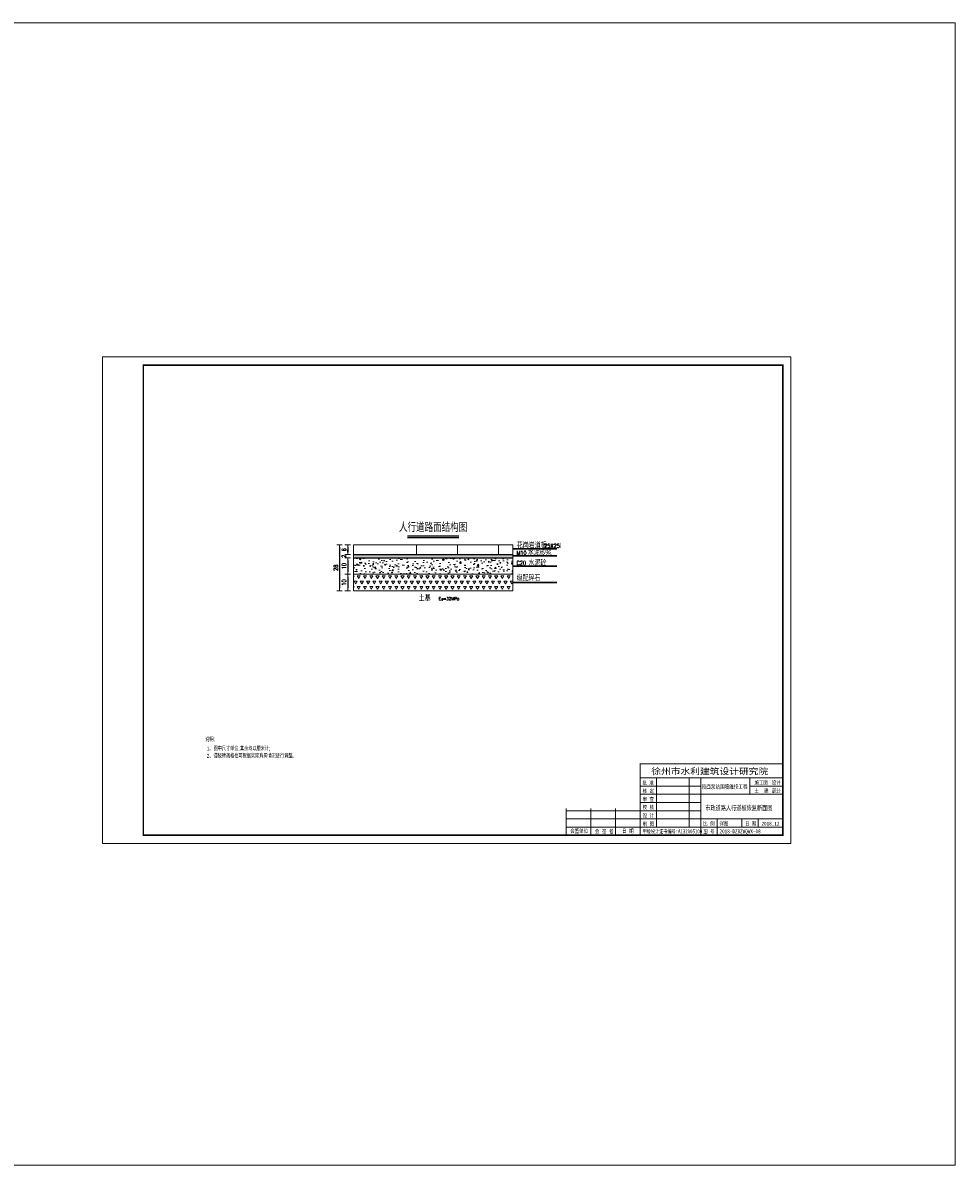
# Model space of a CAD drawing. Extents: x 566443 to 590371, y 3845226 to 3876576.
# Tile 219 of 221: x 586777 to 587346, y 3853637 to 3854335. Entities that reach past the tile are written whole.
import ezdxf
from ezdxf.enums import TextEntityAlignment as Align

# ---------------------------------------------------------------- set-up
doc = ezdxf.new("R2010")
doc.units = 0
doc.header["$PDMODE"] = 32
doc.header["$PDSIZE"] = 0.2
doc.layers.get('0').update_dxf_attribs({"linetype": 'CONTINUOUS', "lineweight": 13})
doc.layers.get('Defpoints').update_dxf_attribs({"linetype": 'CONTINUOUS'})
for name, color, linetype, lineweight in [('0.09标注线', 3, 'CONTINUOUS', 9), ('0.13文字', 3, 'CONTINUOUS', 13), ('2', 61, 'CONTINUOUS', 30)]:
    doc.layers.add(name, color=color, linetype=linetype, lineweight=lineweight)
for name, color, linetype in [('01文字', 6, 'CONTINUOUS'), ('B', 5, 'CONTINUOUS'), ('SJ', 5, 'CONTINUOUS')]:
    doc.layers.add(name, color=color, linetype=linetype)
doc.styles.add('-仿宋_GB2312', font='hztxt_e.shx', dxfattribs={"width": 0.75, "bigfont": 'hztxt.shx'})
doc.styles.add('TJHZF', font='romand.shx', dxfattribs={"width": 0.8, "height": 2.5, "bigfont": 'tjhzf.shx'})
doc.styles.add('图框', font='simfang.ttf', dxfattribs={"width": 0.8})
doc.dimstyles.new('1-10', dxfattribs={"dimtxt": 2.5, "dimasz": 1.5, "dimexe": 1.5, "dimexo": 1.5, "dimgap": 1, "dimtad": 1, "dimdec": 1, "dimzin": 10, "dimdsep": 46, "dimtxsty": 'TJHZF', "dimblk": 'B', "dimcen": 0, "dimse1": 1, "dimse2": 1, "dimadec": 0, "dimazin": 0, "dimtfac": 1, "dimtdec": 1, "dimtix": 1, "dimtofl": 0, "dimtmove": 2, "dimatfit": 3, "dimfxl": 1.5, "dimtvp": 1.5, "dimtolj": 1, "dimtzin": 0, "dimarcsym": 0})

# ---------------------------------------------------------------- blocks, each defined once
blk = doc.blocks.new('B')
for p, q in [((0, 0), (-1.67, 0)), ((0, 1.11), (0, -1.11))]:
    blk.add_line(p, q)
blk.add_lwpolyline([(0, 0, 0, 0.389, 0), (-1, 0, 0.389, 0.389, 0)], format="xyseb")
blk = doc.blocks.new('*D534')
at = {"color": 0, "lineweight": -2}
blk.add_line((586975.09, 3854006.45), (586975.09, 3853999.45), dxfattribs=at)
at = {"layer": 'Defpoints', "color": 0, "lineweight": 13}
for p in [(586978.59, 3854007.95), (586975.09, 3853997.95), (586978.59, 3853997.95)]:
    blk.add_point(p, dxfattribs=at)
at = {"color": 0, "lineweight": -2, "xscale": 1.5, "yscale": 1.5, "zscale": 1.5}
for p, rotation in [((586975.09, 3854007.95), 90), ((586975.09, 3853997.95), 270)]:
    blk.add_blockref('B', p, dxfattribs=dict(at, rotation=rotation))
at = {"color": 0, "insert": (586972.84, 3854002.95), "char_height": 2.5, "attachment_point": 5, "rotation": 90, "style": 'TJHZF'}
blk.add_mtext('\\A1;10', dxfattribs=at)
blk = doc.blocks.new('*D535')
at = {"color": 0, "lineweight": -2}
blk.add_line((586975.09, 3854014.45), (586975.09, 3854011.45), dxfattribs=at)
at = {"layer": 'Defpoints', "color": 0, "lineweight": 13}
for p in [(586978.59, 3854015.95), (586975.09, 3854009.95), (586978.59, 3854009.95)]:
    blk.add_point(p, dxfattribs=at)
at = {"color": 0, "lineweight": -2, "xscale": 1.5, "yscale": 1.5, "zscale": 1.5}
for p, rotation in [((586975.09, 3854015.95), 90), ((586975.09, 3854009.95), 270)]:
    blk.add_blockref('B', p, dxfattribs=dict(at, rotation=rotation))
at = {"color": 0, "insert": (586972.84, 3854012.95), "char_height": 2.5, "attachment_point": 5, "rotation": 90, "style": 'TJHZF'}
blk.add_mtext('\\A1;6', dxfattribs=at)
blk = doc.blocks.new('*D536')
at = {"color": 0, "lineweight": -2}
for p, q in [((586975.09, 3854011.45), (586975.09, 3854012.95)), ((586975.09, 3854006.45), (586975.09, 3854004.95))]:
    blk.add_line(p, q, dxfattribs=at)
at = {"layer": 'Defpoints', "color": 0, "lineweight": 13}
for p in [(586975.09, 3854009.95), (586978.59, 3854009.95), (586978.59, 3854007.95)]:
    blk.add_point(p, dxfattribs=at)
at = {"color": 0, "lineweight": -2, "xscale": 1.5, "yscale": 1.5, "zscale": 1.5}
for p, rotation in [((586975.09, 3854009.95), 270), ((586975.09, 3854007.95), 90)]:
    blk.add_blockref('B', p, dxfattribs=dict(at, rotation=rotation))
at = {"color": 0, "insert": (586972.77, 3854008.95), "char_height": 2.5, "attachment_point": 5, "rotation": 90, "style": 'TJHZF'}
blk.add_mtext('\\A1;2', dxfattribs=at)
blk = doc.blocks.new('*D537')
at = {"color": 0, "lineweight": -2}
blk.add_line((586975.09, 3853996.45), (586975.09, 3853989.45), dxfattribs=at)
at = {"layer": 'Defpoints', "color": 0, "lineweight": 13}
for p in [(586978.59, 3853997.95), (586975.09, 3853987.95), (586978.59, 3853987.95)]:
    blk.add_point(p, dxfattribs=at)
at = {"color": 0, "lineweight": -2, "xscale": 1.5, "yscale": 1.5, "zscale": 1.5}
for p, rotation in [((586975.09, 3853997.95), 90), ((586975.09, 3853987.95), 270)]:
    blk.add_blockref('B', p, dxfattribs=dict(at, rotation=rotation))
at = {"color": 0, "insert": (586972.84, 3853992.95), "char_height": 2.5, "attachment_point": 5, "rotation": 90, "style": 'TJHZF'}
blk.add_mtext('\\A1;10', dxfattribs=at)
blk = doc.blocks.new('*D538')
at = {"color": 0, "lineweight": -2}
blk.add_line((586970.09, 3854014.45), (586970.09, 3853989.45), dxfattribs=at)
at = {"layer": 'Defpoints', "color": 0, "lineweight": 13}
for p in [(586975.09, 3854015.95), (586970.09, 3853987.95), (586975.09, 3853987.95)]:
    blk.add_point(p, dxfattribs=at)
at = {"color": 0, "lineweight": -2, "xscale": 1.5, "yscale": 1.5, "zscale": 1.5}
for p, rotation in [((586970.09, 3854015.95), 90), ((586970.09, 3853987.95), 270)]:
    blk.add_blockref('B', p, dxfattribs=dict(at, rotation=rotation))
at = {"color": 0, "insert": (586967.84, 3854001.95), "char_height": 2.5, "attachment_point": 5, "rotation": 90, "style": 'TJHZF'}
blk.add_mtext('\\A1;28', dxfattribs=at)

msp = doc.modelspace()

# ---------------------------------------------------------------- hatches: boundary and pattern name
h = msp.add_hatch()
h.set_pattern_fill('AR-SAND', style=0)
h.set_pattern_definition([(37.5, (586017.7834, 3853849.2019), (-0.0629934, 1.9268238), [0, -1.52, 0, -1.7, 0, -1.625]), (7.5, (586017.7834, 3853849.202), (1.769777, 2.822146), [0, -0.82, 0, -1.37, 0, -0.525]), (327.5, (586016.5534, 3853849.2019), (3.1141419, 0.005659), [0, -0.5, 0, -1.8, 0, -2.35]), (317.5, (586016.5534, 3853849.202), (3.0061266, 0.8776756), [0, -0.25, 0, -1.18, 0, -1.35])])
h.paths.add_polyline_path([(587075.862, 3854007.952), (587075.862, 3854009.952), (587025.123, 3854009.952), (586978.586, 3854009.952), (586978.586, 3854007.952)])
h = msp.add_hatch()
h.set_pattern_fill('AR-CONC', style=0)
h.set_pattern_definition([(50, (586262.8844, 3854045.5905), (7.1726, -0.62752), [0.75, -8.25]), (355, (586262.8844, 3854045.5905), (-1.38751, 7.52192), [0.6, -6.6]), (100.4514, (586263.482, 3854045.538), (5.785094, 6.894395), [0.6374, -7.01142]), (46.1842, (586262.884, 3854047.5905), (10.67241, -1.65519), [1.125, -12.375]), (96.6356, (586263.774, 3854047.453), (9.34663, 9.74118), [0.9561, -10.51713]), (351.1842, (586262.884, 3854047.59), (9.34662, 9.74119), [0.9, -9.9]), (21, (586263.8844, 3854047.0905), (5.96907, -4.02619), [0.75, -8.25]), (326, (586263.8844, 3854047.0905), (2.43315, 7.2515), [0.6, -6.6]), (71.4514, (586264.382, 3854046.755), (8.402226, 3.225305), [0.6374, -7.01142]), (37.5, (586262.8844, 3854045.5905), (0.1215986, 3.3289385), [0, -6.52, 0, -6.7, 0, -6.625]), (7.5, (586262.8844, 3854045.5905), (2.630695, 3.944117), [0, -3.82, 0, -6.37, 0, -2.525]), (327.5, (586260.6544, 3854045.5905), (5.338224, -0.225549), [0, -2.5, 0, -7.8, 0, -10.35]), (317.5, (586259.6544, 3854045.5905), (5.831862, 1.00105), [0, -3.25, 0, -5.18, 0, -7.35])])
h.paths.add_polyline_path([(587075.862, 3854007.952), (586978.586, 3854007.952), (586978.586, 3853997.952), (587075.862, 3853997.952)])
h = msp.add_hatch()
h.set_pattern_fill('TRIANG', scale=0.4, style=0)
h.set_pattern_definition([(60, (586254.1113, 3853368.4976), (-1.904999, 3.299556), [1.905, -1.905]), (120, (586254.1113, 3853368.4976), (-3.809999, 4e-07), [1.905, -1.905]), (0, (586253.1588, 3853370.1474), (1.905, 3.299556), [1.905, -1.905])])
h.paths.add_polyline_path([(587075.862, 3853987.201), (587075.862, 3853997.201), (586978.586, 3853997.201), (586978.586, 3853987.201)])

# ---------------------------------------------------------------- linework, layer by layer
at = {"color": 5, "linetype": 'Continuous'}
for p, q in [((586978.586, 3854015.952), (586978.586, 3854007.952)), ((586978.586, 3854015.952), (587075.862, 3854015.952)), ((587016.991, 3854015.952), (587016.991, 3854009.952)), ((587027.128, 3854015.952), (587075.862, 3854015.952)), ((587041.991, 3854015.952), (587041.991, 3854009.952)), ((587066.991, 3854015.952), (587066.991, 3854009.952)), ((587075.862, 3854015.952), (587075.862, 3854007.952)), ((586978.586, 3854007.952), (586978.586, 3853992.952)), ((586978.586, 3854007.952), (586978.586, 3853997.952)), ((586978.586, 3854007.952), (587075.862, 3854007.952)), ((587075.862, 3854007.952), (587075.862, 3853992.952)), ((587075.862, 3853997.952), (587075.862, 3854007.952)), ((586978.586, 3853997.952), (586978.586, 3853987.952)), ((587075.862, 3853997.952), (586978.586, 3853997.952)), ((587075.862, 3853987.952), (587075.862, 3853997.952)), ((586978.586, 3853987.952), (587075.862, 3853987.952))]:
    msp.add_line(p, q, dxfattribs=at)
for p, q in [((587075.862, 3854007.952), (586978.586, 3854007.952)), ((586978.586, 3853997.952), (587075.862, 3853997.952)), ((587153.426, 3853838.654), (587153.426, 3853882.226)), ((587153.426, 3853873.654), (587240.426, 3853873.654)), ((587153.426, 3853868.654), (587190.426, 3853868.654)), ((587163.426, 3853843.654), (587163.426, 3853873.654)), ((587183.426, 3853873.654), (587183.426, 3853843.654)), ((587190.426, 3853873.654), (587190.426, 3853838.654)), ((587220.426, 3853863.654), (587220.426, 3853873.654)), ((587220.426, 3853868.654), (587240.426, 3853868.654)), ((587153.426, 3853863.654), (587240.426, 3853863.654)), ((587108.426, 3853855.038), (587108.426, 3853838.654)), ((587123.426, 3853855.038), (587123.426, 3853838.654)), ((587138.426, 3853855.038), (587138.426, 3853838.654)), ((587153.426, 3853858.654), (587190.426, 3853858.654)), ((587108.426, 3853853.654), (587190.426, 3853853.654)), ((587108.426, 3853848.654), (587240.426, 3853848.654)), ((587200.426, 3853848.654), (587200.426, 3853838.654)), ((587215.426, 3853848.654), (587215.426, 3853843.654)), ((587225.426, 3853848.654), (587225.426, 3853843.654)), ((587225.426, 3853843.654), (587225.426, 3853848.654)), ((587108.426, 3853843.654), (587240.426, 3853843.654))]:
    msp.add_line(p, q)
msp.add_lwpolyline([(586825.426, 3853833.654), (587245.426, 3853833.654), (587245.426, 3854130.654), (586825.426, 3854130.654)], close=True)
for points, const_width in [([(586850.426, 3854125.654), (587240.426, 3854125.654), (587240.426, 3853838.654), (586850.426, 3853838.654), (586850.426, 3854125.654)], 1), ([(587240.426, 3853882.226), (587153.426, 3853882.226), (587153.426, 3853838.654)], 0.5), ([(587108.426, 3853855.038), (587108.426, 3853838.654)], 0.5)]:
    msp.add_lwpolyline(points, dxfattribs=dict(const_width=const_width))
at = {"layer": '0.13文字', "linetype": 'Continuous', "lineweight": 13}
msp.add_lwpolyline([(584417.679, 3854334.545), (587345.582, 3854334.545), (587345.582, 3853637.299), (584417.679, 3853637.299)], close=True, dxfattribs=at)
at = {"layer": '2', "color": 7, "ltscale": 8}
for p, q in [((587075.829, 3854009.209), (587102.72, 3854009.209)), ((587075.862, 3854013.59), (587102.72, 3854013.59)), ((587075.862, 3854002.952), (587102.72, 3854002.952)), ((587075.862, 3853992.952), (587102.72, 3853992.952))]:
    msp.add_line(p, q, dxfattribs=at)
at = {"layer": 'B'}
for p, q in [((586978.586, 3854009.952), (587025.123, 3854009.952)), ((586978.586, 3854007.952), (587075.862, 3854007.952)), ((587025.123, 3854009.952), (587075.862, 3854009.952))]:
    msp.add_line(p, q, dxfattribs=at)
at = {"layer": 'SJ', "color": 5}
msp.add_line((587011.611, 3854021.367), (587042.838, 3854021.367), dxfattribs=at)
at = {"layer": 'SJ', "color": 7}
msp.add_line((587011.611, 3854020.443), (587042.838, 3854020.443), dxfattribs=at)

# ---------------------------------------------------------------- texts
at = {"style": '图框'}
for s, height, width, p in [('徐州市水利建筑设计研究院', 3.78571, 1.15, (587160.259, 3853875.77)), ('批 准', 2.4, 0.8, (587154.826, 3853869.501)), ('段西泵站围墙维修工程 ', 2.5, 0.8, (587190.965, 3853867.021)), ('施工图', 2.4, 0.8, (587223.243, 3853869.598)), ('设计', 2.4, 0.8, (587233.742, 3853869.598)), ('核 定', 2.4, 0.8, (587154.952, 3853864.527)), ('审 查', 2.4, 0.8, (587154.952, 3853859.527)), ('土  建', 2.4, 0.8, (587223.205, 3853864.631)), ('部分', 2.4, 0.8, (587233.742, 3853864.631)), ('校 核', 2.4, 0.8, (587154.952, 3853854.527)), ('市政道路人行道板恢复断面图', 3, 0.75, (587193.16, 3853853.822)), ('设 计', 2.4, 0.8, (587154.952, 3853849.527)), ('会签单位', 2.4286, 0.8, (587110.821, 3853840.103)), ('会 签 者', 2.4286, 0.8, (587125.855, 3853839.888)), ('日 期', 2.4286, 0.8, (587142.439, 3853840.128)), ('制 图', 2.4, 0.8, (587154.984, 3853844.457)), ('甲级设计证书编号:A132005100', 2.4, 0.75, (587154.953, 3853839.846)), ('比 例', 2.4, 0.8, (587191.875, 3853844.519)), ('图 号', 2.4, 0.8, (587191.875, 3853839.861)), ('详图', 2.4, 0.8, (587201.875, 3853844.519)), ('2018-DZBZWQWX-08', 2.4, 0.8, (587201.875, 3853839.861)), ('日 期', 2.4, 0.8, (587217.452, 3853844.519)), ('2018.12', 2.4, 0.8, (587227.452, 3853844.519))]:
    msp.add_text(s, height=height, dxfattribs=dict(at, width=width)).set_placement(p)
at = {"layer": '0.09标注线', "color": 7, "linetype": 'Continuous', "lineweight": 13, "style": '-仿宋_GB2312', "width": 0.75}
for s, p in [('说明：', (586888.144, 3853895.808)), (' 1、图中尺寸单位:其余均以厘米计;  ', (586888.144, 3853890.294)), ('2、道板砖规格也可根据实际购买情况进行调整。', (586889.003, 3853885.861))]:
    msp.add_text(s, height=2.5, dxfattribs=at).set_placement(p)
at = {"layer": '01文字', "color": 7, "style": 'TJHZF', "width": 0.8}
msp.add_text('人行道路面结构图', height=5, dxfattribs=at).set_placement((587027.17, 3854022.361), align=Align.BOTTOM_CENTER)
at = {"layer": '2', "color": 7, "ltscale": 8, "style": 'TJHZF', "width": 0.8}
for s, height, p in [('花岗岩道板', 3.5, (587078.263, 3854013.91)), ('（25X25）', 2.5, (587092.329, 3854014.117)), ('M10', 2.5, (587078.061, 3854009.693)), ('水泥砂浆', 3.5, (587085.018, 3854009.529)), ('C20', 2.5, (587078.061, 3854003.609)), ('水泥砼', 3.5, (587085.387, 3854003.06)), ('级配碎石', 3.5, (587078.115, 3853993.885)), ('土基', 3.5, (587018.379, 3853981.514)), ('E =32MPa', 2, (587030.509, 3853982.076)), ('0', 1.2, (587032.255, 3853981.989))]:
    msp.add_text(s, height=height, dxfattribs=at).set_placement(p)

# ---------------------------------------------------------------- dimensions: what is measured, and where the dimension line sits
for p1, p2, distance, picture, middle in [((586975.086, 3854015.952), (586975.086, 3853987.952), -5, '*D538', (586967.836, 3854001.952)), ((586978.586, 3853997.952), (586978.586, 3853987.952), -3.5, '*D537', (586972.836, 3853992.952))]:
    dim = msp.add_aligned_dim(p1=p1, p2=p2, distance=distance, dimstyle='1-10')
    dim.commit()
    dim.dimension.update_dxf_attribs({"geometry": picture, "text_midpoint": middle})
for base, p1, p2, picture, middle in [((586975.086, 3854009.952), (586978.586, 3854015.952), (586978.586, 3854009.952), '*D535', (586972.836, 3854012.952)), ((586975.086, 3853997.952), (586978.586, 3854007.952), (586978.586, 3853997.952), '*D534', (586972.836, 3854002.952))]:
    dim = msp.add_linear_dim(base=base, p1=p1, p2=p2, angle=90, dimstyle='1-10')
    dim.commit()
    dim.dimension.update_dxf_attribs({"geometry": picture, "text_midpoint": middle})
dim = msp.add_linear_dim(base=(586975.086, 3854009.952), p1=(586978.586, 3854007.952), p2=(586978.586, 3854009.952), angle=90, dimstyle='1-10')
dim.commit()
dim.dimension.update_dxf_attribs({"geometry": '*D536', "text_midpoint": (586972.766, 3854008.952), "dimtype": 161})

doc.saveas('drawing.dxf')
